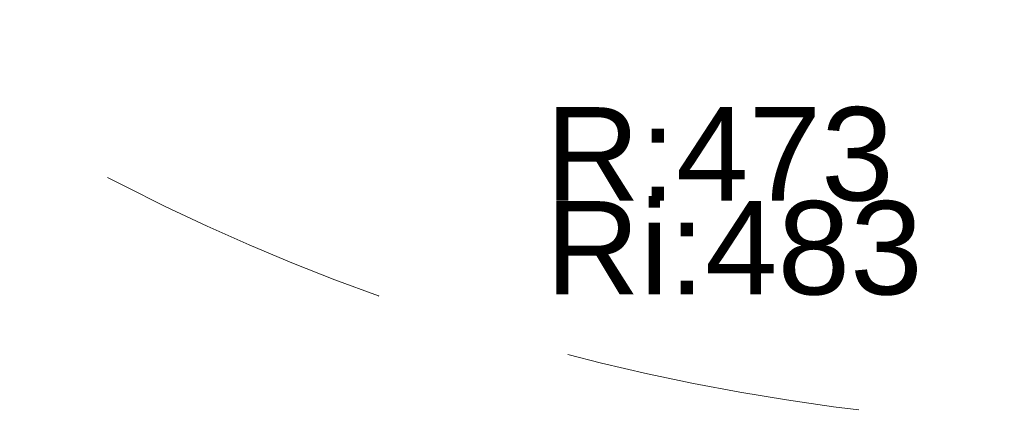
# Model space of a CAD drawing. Header units: millimetres. Extents: x 5 to 415, y 5 to 292.
# Tile 59 of 107: x 277.32 to 298.4, y 143.73 to 152.44. Entities that reach past the tile are written whole.
import ezdxf
from ezdxf.xclip import XClip

# ---------------------------------------------------------------- set-up
doc = ezdxf.new("R2010")
doc.units = ezdxf.units.MM
doc.header["$MEASUREMENT"] = 0
doc.header["$XCLIPFRAME"] = 0
doc.linetypes.add('Discontinu', pattern=[10.583333, 6.35, -4.233333])
for name, color, linetype in [('01-007-DESSINS IMPORTES_GEOMETRE_EXTERNES_XREF', 7, 'Continuous'), ('10-002-LOCALISATION ET TYPE FAUX PLAFONDS', 7, 'Continuous'), ('Nouveau_10-002-LOCALISATION ET TYPE FAUX PLAFONDS', 7, 'Continuous')]:
    doc.layers.add(name, color=color, linetype=linetype)
doc.styles.add('STYLE_GENERE_2', font='Arial.ttf')

# ---------------------------------------------------------------- blocks, each defined once
blk = doc.blocks.new('Dessin_1_1', base_point=(-19.415, 56.033))
at = {"layer": 'Nouveau_10-002-LOCALISATION ET TYPE FAUX PLAFONDS', "color": 8, "linetype": 'Discontinu', "lineweight": 5}
blk.add_arc((301.07, 191.228), 47.503, 191.5256, 345.5585, dxfattribs=at)
at = {"layer": '10-002-LOCALISATION ET TYPE FAUX PLAFONDS', "color": 8, "linetype": 'Continuous', "lineweight": 5, "char_height": 2, "attachment_point": 7, "style": 'STYLE_GENERE_2'}
for s, insert in [('\\A1;{\\pql;\\fArial|b0|i0|c0|p0;\\W1.000000;R:\\fArial|b0|i0|c0|p0;\\W1.000000;473}', (288.578, 148.535)), ('\\A1;{\\pql;\\fArial|b0|i0|c0|p0;\\W1.000000;Ri:\\fArial|b0|i0|c0|p0;\\W1.000000;483}', (288.578, 146.522))]:
    blk.add_mtext(s, dxfattribs=dict(at, insert=insert))

msp = doc.modelspace()

# ---------------------------------------------------------------- block references
at = {"layer": '01-007-DESSINS IMPORTES_GEOMETRE_EXTERNES_XREF', "color": 7, "linetype": 'Continuous', "lineweight": 20}
ref = msp.add_blockref('Dessin_1_1', (-19.415, 56.033), dxfattribs=at)
XClip(ref).set_block_clipping_path([(11.4338842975, 39.5369897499), (415, 271.6031054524)])

doc.saveas('drawing.dxf')
